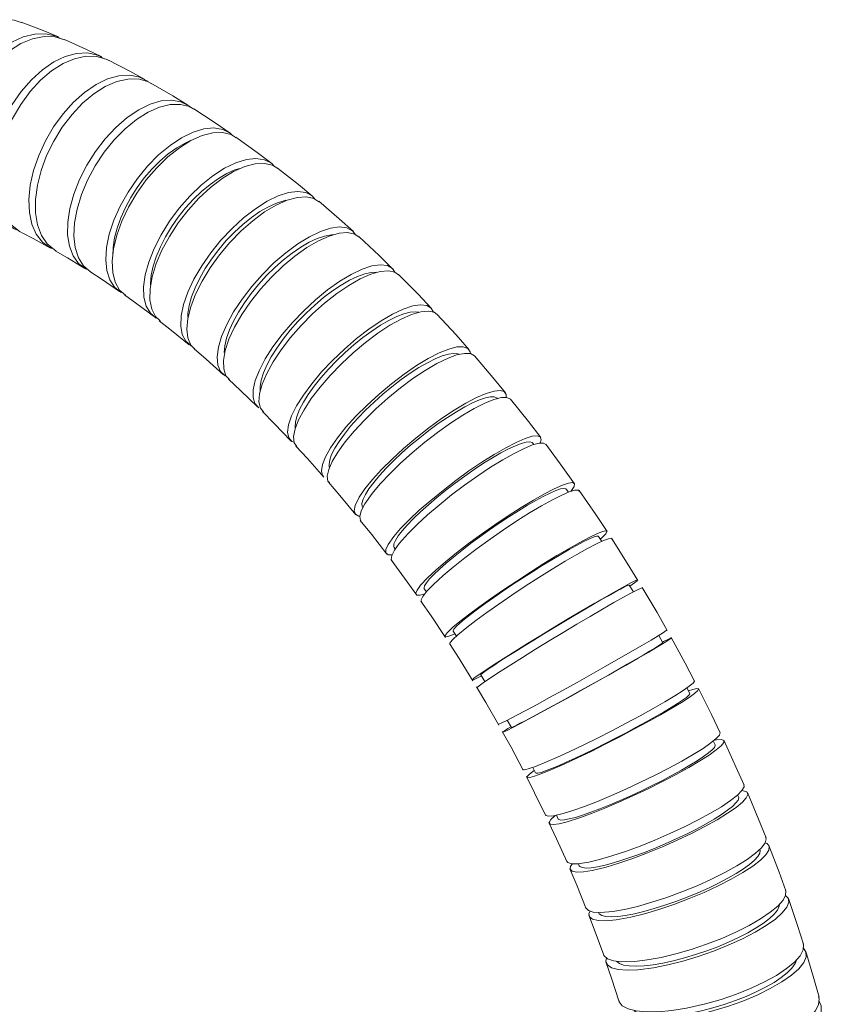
# Model space of a CAD drawing. Extents: x 13 to 426, y 6 to 274.
# Tile 38 of 40: x 299 to 335, y 195 to 238. Entities that reach past the tile are written whole.
import ezdxf

# ---------------------------------------------------------------- set-up
doc = ezdxf.new("R2010")
doc.units = 0
doc.header["$MEASUREMENT"] = 0

msp = doc.modelspace()

# ---------------------------------------------------------------- linework, layer by layer
at = {"color": 7, "linetype": 'Continuous', "lineweight": 15}
for p, q in [((299.402, 228.756), (299.476, 228.719)), ((321.915, 219.439), (321.867, 219.503)), ((323.441, 217.347), (323.344, 217.485)), ((324.9, 215.188), (324.759, 215.405)), ((315.784, 214.914), (315.832, 214.85)), ((326.288, 212.971), (326.108, 213.268)), ((317.106, 213.108), (317.203, 212.97)), ((318.375, 211.244), (318.517, 211.027)), ((327.581, 210.738), (327.403, 211.056)), ((319.588, 209.326), (319.767, 209.029)), ((328.769, 208.511), (328.643, 208.757)), ((320.752, 207.336), (320.93, 207.018)), ((329.879, 206.253), (329.798, 206.423)), ((321.87, 205.265), (321.997, 205.019)), ((330.906, 203.965), (330.868, 204.053)), ((322.91, 203.164), (322.991, 202.992)), ((323.873, 201.032), (323.911, 200.944))]:
    msp.add_line(p, q, dxfattribs=at)
at = {"color": 7, "linetype": 'Continuous', "lineweight": 15, "flags": 128}
for points in [[(299.409, 237.975), (299.089, 238.075), (298.597, 238.102), (298.087, 238.014), (297.574, 237.811), (297.071, 237.5), (296.595, 237.09), (296.156, 236.592), (295.77, 236.02), (295.446, 235.391), (295.193, 234.723), (295.019, 234.034), (294.929, 233.344), (294.924, 232.673), (295.007, 232.04), (295.173, 231.461), (295.418, 230.956), (295.736, 230.536), (296.22, 230.152)], [(301.041, 237.343), (300.367, 237.622), (299.4, 237.992)], [(297.887, 229.5), (297.516, 229.635), (297.14, 229.916), (296.827, 230.297), (296.586, 230.768), (296.424, 231.314), (296.345, 231.921), (296.352, 232.571), (296.444, 233.247), (296.619, 233.928), (296.872, 234.595), (297.196, 235.23), (297.581, 235.814), (298.016, 236.331), (298.49, 236.766), (298.988, 237.108), (299.497, 237.345), (300.002, 237.472), (300.489, 237.484), (300.944, 237.382), (301.163, 237.267)], [(301.323, 237.22), (300.886, 237.349), (300.406, 237.365), (299.904, 237.266), (299.395, 237.056), (298.892, 236.74), (298.411, 236.327), (297.965, 235.829), (297.567, 235.26), (297.227, 234.636), (296.956, 233.975), (296.761, 233.295), (296.648, 232.617), (296.619, 231.958), (296.677, 231.339), (296.819, 230.776), (297.041, 230.286), (297.336, 229.881), (297.796, 229.515)], [(302.945, 236.469), (302.274, 236.792), (301.31, 237.228)], [(299.282, 228.846), (299.092, 228.913), (298.736, 229.18), (298.446, 229.545), (298.23, 230), (298.094, 230.531), (298.042, 231.123), (298.075, 231.758), (298.192, 232.42), (298.39, 233.089), (298.665, 233.746), (299.006, 234.373), (299.406, 234.952), (299.852, 235.466), (300.332, 235.9), (300.832, 236.244), (301.339, 236.486), (301.837, 236.62), (302.312, 236.641), (302.753, 236.551), (303.066, 236.39)], [(303.221, 236.32), (303.137, 236.37), (302.708, 236.489), (302.24, 236.495), (301.746, 236.389), (301.24, 236.173), (300.737, 235.854), (300.25, 235.441), (299.794, 234.945), (299.382, 234.381), (299.025, 233.765), (298.734, 233.113), (298.516, 232.446), (298.378, 231.78), (298.324, 231.136), (298.355, 230.532), (298.471, 229.985), (298.668, 229.51), (298.94, 229.121), (299.374, 228.772)], [(304.838, 235.471), (304.172, 235.838), (303.213, 236.336)], [(300.815, 228.034), (300.669, 228.083), (300.335, 228.336), (300.068, 228.686), (299.878, 229.124), (299.769, 229.637), (299.744, 230.212), (299.804, 230.831), (299.948, 231.478), (300.171, 232.133), (300.467, 232.778), (300.827, 233.395), (301.242, 233.966), (301.7, 234.475), (302.187, 234.908), (302.689, 235.252), (303.194, 235.498), (303.685, 235.638), (304.15, 235.669), (304.574, 235.59), (304.947, 235.402), (304.96, 235.39)], [(305.11, 235.3), (304.955, 235.393), (304.542, 235.5), (304.086, 235.496), (303.6, 235.383), (303.098, 235.162), (302.593, 234.842), (302.101, 234.43), (301.635, 233.939), (301.208, 233.381), (300.833, 232.774), (300.521, 232.134), (300.279, 231.48), (300.115, 230.83), (300.034, 230.202), (300.038, 229.615), (300.126, 229.085), (300.297, 228.627), (300.545, 228.253), (300.933, 227.939)], [(306.717, 234.355), (306.056, 234.762), (305.104, 235.321)], [(302.347, 227.117), (302.236, 227.153), (301.925, 227.394), (301.684, 227.729), (301.522, 228.152), (301.443, 228.649), (301.449, 229.207), (301.539, 229.809), (301.712, 230.439), (301.962, 231.078), (302.283, 231.708), (302.664, 232.313), (303.096, 232.873), (303.566, 233.374), (304.061, 233.802), (304.567, 234.143), (305.068, 234.389), (305.552, 234.533), (306.005, 234.569), (306.413, 234.499), (306.764, 234.322), (306.824, 234.264)], [(306.986, 234.167), (306.789, 234.285), (306.394, 234.383), (305.951, 234.373), (305.474, 234.256), (304.976, 234.035), (304.47, 233.717), (303.971, 233.31), (303.493, 232.826), (303.051, 232.279), (302.655, 231.684), (302.319, 231.058), (302.05, 230.419), (301.857, 229.786), (301.746, 229.175), (301.719, 228.605), (301.777, 228.091), (301.919, 227.649), (302.14, 227.29), (302.454, 227.028)], [(308.576, 233.123), (307.922, 233.57), (306.98, 234.188)], [(303.793, 226.123), (303.506, 226.352), (303.293, 226.674), (303.162, 227.081), (303.114, 227.561), (303.152, 228.1), (303.274, 228.684), (303.478, 229.296), (303.757, 229.917), (304.103, 230.532), (304.507, 231.121), (304.957, 231.669), (305.44, 232.16), (305.943, 232.58), (306.451, 232.917), (306.95, 233.161), (307.425, 233.306), (307.864, 233.347), (308.254, 233.284), (308.583, 233.117), (308.678, 233.021)], [(308.843, 232.92), (308.623, 233.055), (308.247, 233.144), (307.819, 233.128), (307.352, 233.009), (306.857, 232.789), (306.35, 232.474), (305.844, 232.074), (305.355, 231.599), (304.896, 231.064), (304.479, 230.484), (304.118, 229.874), (303.822, 229.252), (303.599, 228.637), (303.456, 228.044), (303.397, 227.492), (303.423, 226.996), (303.535, 226.57), (303.727, 226.226), (303.983, 226.004)], [(306.837, 232.793), (306.601, 232.684), (306.233, 232.472), (305.864, 232.207), (305.499, 231.895), (305.146, 231.541), (304.811, 231.152), (304.502, 230.736), (304.222, 230.299), (303.978, 229.85), (303.774, 229.398), (303.614, 228.95), (303.5, 228.516), (303.436, 228.103), (303.421, 227.752)], [(310.41, 231.784), (309.765, 232.269), (308.836, 232.941)], [(305.335, 224.995), (305.075, 225.212), (304.891, 225.52), (304.79, 225.911), (304.775, 226.373), (304.847, 226.893), (305.002, 227.457), (305.237, 228.049), (305.545, 228.652), (305.918, 229.248), (306.344, 229.822), (306.812, 230.355), (307.308, 230.835), (307.818, 231.245), (308.329, 231.577), (308.824, 231.818), (309.291, 231.964), (309.715, 232.009), (310.086, 231.953), (310.392, 231.797), (310.51, 231.669)], [(310.674, 231.567), (310.447, 231.708), (310.092, 231.79), (309.679, 231.769), (309.222, 231.649), (308.732, 231.43), (308.224, 231.121), (307.713, 230.728), (307.212, 230.265), (306.736, 229.743), (306.298, 229.178), (305.911, 228.586), (305.586, 227.983), (305.332, 227.387), (305.156, 226.815), (305.064, 226.282), (305.057, 225.804), (305.137, 225.395), (305.3, 225.065), (305.511, 224.874)], [(309.006, 231.572), (308.793, 231.502), (308.437, 231.344), (308.069, 231.132), (307.697, 230.869), (307.326, 230.561), (306.965, 230.213), (306.619, 229.833), (306.296, 229.426), (306, 229), (305.739, 228.564), (305.516, 228.126), (305.336, 227.693), (305.202, 227.274), (305.116, 226.876), (305.081, 226.508), (305.08, 226.446)], [(312.218, 230.337), (311.583, 230.859), (310.666, 231.586)], [(306.862, 223.772), (306.629, 223.977), (306.476, 224.27), (306.408, 224.645), (306.428, 225.088), (306.534, 225.589), (306.723, 226.132), (306.991, 226.703), (307.33, 227.285), (307.729, 227.862), (308.178, 228.418), (308.664, 228.935), (309.173, 229.401), (309.69, 229.802), (310.202, 230.126), (310.693, 230.363), (311.149, 230.509), (311.558, 230.557), (311.908, 230.507), (312.189, 230.36), (312.316, 230.212)], [(312.478, 230.107), (312.26, 230.248), (311.927, 230.322), (311.531, 230.298), (311.086, 230.176), (310.602, 229.961), (310.094, 229.658), (309.577, 229.275), (309.064, 228.825), (308.571, 228.318), (308.112, 227.771), (307.699, 227.198), (307.345, 226.615), (307.059, 226.04), (306.849, 225.488), (306.722, 224.976), (306.68, 224.516), (306.727, 224.125), (306.858, 223.81), (307.036, 223.638)], [(311.029, 230.172), (310.943, 230.153), (310.611, 230.048), (310.258, 229.888), (309.89, 229.675), (309.515, 229.415), (309.139, 229.112), (308.769, 228.771), (308.412, 228.399), (308.076, 228.003), (307.765, 227.59), (307.486, 227.168), (307.244, 226.744), (307.044, 226.327), (306.89, 225.925), (306.783, 225.544), (306.727, 225.193), (306.718, 225.032)], [(313.991, 228.792), (313.369, 229.349), (312.47, 230.125)], [(308.365, 222.459), (308.161, 222.653), (308.04, 222.932), (308.008, 223.289), (308.063, 223.713), (308.206, 224.193), (308.43, 224.715), (308.732, 225.264), (309.101, 225.825), (309.528, 226.381), (310, 226.917), (310.503, 227.417), (311.024, 227.869), (311.548, 228.257), (312.06, 228.572), (312.545, 228.805), (312.989, 228.949), (313.381, 228.999), (313.708, 228.955), (313.962, 228.818), (314.084, 228.658)], [(299.476, 228.719), (299.929, 228.485), (300.688, 228.072)], [(314.247, 228.548), (314.05, 228.682), (313.74, 228.749), (313.363, 228.722), (312.931, 228.601), (312.455, 228.39), (311.948, 228.095), (311.426, 227.723), (310.903, 227.287), (310.394, 226.797), (309.913, 226.268), (309.474, 225.716), (309.089, 225.155), (308.77, 224.601), (308.525, 224.071), (308.362, 223.58), (308.285, 223.14), (308.296, 222.766), (308.394, 222.466), (308.546, 222.306)], [(313.107, 228.66), (313.026, 228.654), (312.73, 228.598), (312.404, 228.488), (312.053, 228.325), (311.685, 228.112), (311.307, 227.855), (310.926, 227.556), (310.547, 227.223), (310.18, 226.86), (309.83, 226.475), (309.504, 226.076), (309.209, 225.669), (308.948, 225.261), (308.729, 224.862), (308.554, 224.477), (308.426, 224.115), (308.349, 223.782), (308.324, 223.484)], [(315.731, 227.15), (315.122, 227.74), (314.239, 228.567)], [(300.901, 227.952), (301.434, 227.641), (302.203, 227.172)], [(309.844, 221.056), (309.671, 221.239), (309.585, 221.503), (309.59, 221.843), (309.683, 222.248), (309.863, 222.707), (310.124, 223.206), (310.46, 223.732), (310.861, 224.27), (311.315, 224.804), (311.809, 225.319), (312.329, 225.801), (312.862, 226.237), (313.39, 226.612), (313.901, 226.918), (314.378, 227.144), (314.809, 227.286), (315.181, 227.338), (315.484, 227.3), (315.708, 227.172), (315.813, 227.013)], [(315.98, 226.892), (315.813, 227.013), (315.529, 227.074), (315.173, 227.044), (314.756, 226.925), (314.289, 226.718), (313.786, 226.432), (313.26, 226.072), (312.727, 225.651), (312.203, 225.179), (311.7, 224.671), (311.235, 224.14), (310.82, 223.602), (310.468, 223.071), (310.187, 222.564), (309.986, 222.094), (309.871, 221.674), (309.845, 221.318), (309.908, 221.034), (310.04, 220.878)], [(302.417, 227.036), (302.955, 226.687), (303.728, 226.161)], [(314.996, 227.013), (314.778, 227.001), (314.49, 226.937), (314.169, 226.822), (313.821, 226.656), (313.454, 226.444), (313.073, 226.189), (312.685, 225.896), (312.299, 225.57), (311.921, 225.217), (311.558, 224.845), (311.217, 224.459), (310.905, 224.068), (310.627, 223.678), (310.388, 223.297), (310.192, 222.931), (310.045, 222.589), (309.947, 222.275), (309.902, 221.995), (309.904, 221.795)], [(317.427, 225.42), (316.833, 226.041), (315.972, 226.912)], [(303.943, 226.011), (304.482, 225.623), (305.254, 225.046)], [(311.391, 219.54), (311.292, 219.572), (311.154, 219.743), (311.104, 219.993), (311.147, 220.315), (311.279, 220.699), (311.498, 221.136), (311.797, 221.612), (312.167, 222.115), (312.599, 222.629), (313.08, 223.14), (313.596, 223.634), (314.133, 224.097), (314.675, 224.515), (315.207, 224.876), (315.714, 225.172), (316.181, 225.392), (316.596, 225.531), (316.946, 225.584), (317.222, 225.552), (317.415, 225.433), (317.506, 225.259)], [(317.668, 225.148), (317.538, 225.253), (317.282, 225.307), (316.949, 225.275), (316.55, 225.157), (316.094, 224.956), (315.596, 224.679), (315.069, 224.333), (314.528, 223.928), (313.988, 223.475), (313.466, 222.987), (312.975, 222.479), (312.53, 221.964), (312.143, 221.458), (311.825, 220.974), (311.586, 220.526), (311.432, 220.127), (311.367, 219.789), (311.393, 219.52), (311.505, 219.363)], [(305.469, 224.88), (306.008, 224.456), (306.779, 223.826)], [(316.863, 225.261), (316.732, 225.274), (316.492, 225.253), (316.212, 225.182), (315.896, 225.061), (315.552, 224.892), (315.184, 224.68), (314.8, 224.428), (314.407, 224.14), (314.013, 223.822), (313.625, 223.481), (313.249, 223.121), (312.894, 222.751), (312.565, 222.376), (312.269, 222.005), (312.011, 221.643), (311.796, 221.297), (311.628, 220.975), (311.511, 220.681), (311.446, 220.422), (311.434, 220.203), (311.437, 220.169)], [(319.078, 223.606), (318.5, 224.256), (317.662, 225.17)], [(306.993, 223.646), (307.528, 223.187), (308.291, 222.509)], [(312.682, 218.051), (312.641, 218.087), (312.589, 218.289), (312.631, 218.563), (312.764, 218.901), (312.986, 219.295), (313.289, 219.732), (313.666, 220.2), (314.105, 220.686), (314.594, 221.177), (315.12, 221.657), (315.666, 222.114), (316.219, 222.535), (316.761, 222.907), (317.278, 223.221), (317.755, 223.466), (318.179, 223.637), (318.536, 223.728), (318.819, 223.738), (319.017, 223.664), (319.126, 223.51), (319.132, 223.435)], [(319.315, 223.325), (319.307, 223.342), (319.13, 223.436), (318.868, 223.448), (318.527, 223.376), (318.119, 223.225), (317.654, 222.997), (317.146, 222.7), (316.608, 222.341), (316.057, 221.932), (315.507, 221.482), (314.975, 221.006), (314.476, 220.517), (314.023, 220.029), (313.63, 219.555), (313.307, 219.109), (313.065, 218.704), (312.909, 218.35), (312.845, 218.059), (312.873, 217.839), (312.942, 217.768)], [(318.637, 223.41), (318.578, 223.431), (318.395, 223.447), (318.165, 223.415), (317.893, 223.334), (317.583, 223.208), (317.241, 223.036), (316.873, 222.824), (316.487, 222.575), (316.089, 222.293), (315.687, 221.984), (315.288, 221.653), (314.9, 221.307), (314.53, 220.953), (314.186, 220.596), (313.872, 220.243), (313.596, 219.902), (313.362, 219.578), (313.174, 219.277), (313.037, 219.005), (312.953, 218.767), (312.923, 218.568), (312.936, 218.449)], [(320.678, 221.712), (320.119, 222.389), (319.306, 223.344)], [(308.503, 222.316), (309.032, 221.823), (309.788, 221.096)], [(314.251, 217.138), (314.498, 217.5), (314.827, 217.906), (315.227, 218.345), (315.689, 218.803), (316.198, 219.269), (316.741, 219.729), (317.301, 220.17), (317.864, 220.579), (318.412, 220.945), (318.931, 221.258), (319.405, 221.507), (319.823, 221.688), (320.17, 221.793), (320.438, 221.821), (320.618, 221.77), (320.707, 221.642), (320.703, 221.511)], [(320.331, 221.456), (320.301, 221.485), (320.182, 221.533), (320.012, 221.536), (319.792, 221.492), (319.527, 221.402), (319.222, 221.269), (318.882, 221.095), (318.515, 220.883), (318.126, 220.636), (317.723, 220.361), (317.313, 220.061), (316.905, 219.742), (316.505, 219.41), (316.121, 219.072), (315.761, 218.734), (315.43, 218.401), (315.136, 218.081), (314.884, 217.779), (314.677, 217.501), (314.521, 217.251), (314.418, 217.036), (314.37, 216.858), (314.378, 216.721), (314.412, 216.656)], [(320.906, 221.419), (320.896, 221.441), (320.738, 221.512), (320.492, 221.504), (320.164, 221.418), (319.764, 221.257), (319.303, 221.024), (318.794, 220.727), (318.251, 220.374), (317.691, 219.975), (317.129, 219.541), (316.58, 219.085), (316.061, 218.619), (315.586, 218.157), (315.169, 217.712), (314.821, 217.297), (314.499, 216.837)], [(322.224, 219.747), (321.685, 220.449), (320.899, 221.44)], [(309.997, 220.89), (310.518, 220.366), (311.258, 219.596)], [(315.768, 215.406), (316.067, 215.751), (316.444, 216.137), (316.888, 216.553), (317.388, 216.988), (317.928, 217.429), (318.494, 217.864), (319.069, 218.281), (319.637, 218.667), (320.182, 219.011), (320.689, 219.305), (321.143, 219.538), (321.531, 219.706), (321.842, 219.803), (322.068, 219.826), (322.201, 219.774), (322.239, 219.651), (322.193, 219.502)], [(311.463, 219.378), (311.974, 218.824), (312.699, 218.013)], [(321.867, 219.503), (321.84, 219.529), (321.735, 219.56), (321.576, 219.547), (321.366, 219.491), (321.108, 219.392), (320.808, 219.253), (320.471, 219.075), (320.103, 218.863), (319.712, 218.62), (319.304, 218.351), (318.887, 218.06), (318.469, 217.753), (318.057, 217.437), (317.66, 217.116), (317.285, 216.797), (316.938, 216.485), (316.627, 216.187), (316.356, 215.908), (316.131, 215.653), (315.957, 215.427), (315.836, 215.234), (315.771, 215.079), (315.762, 214.962), (315.784, 214.914)], [(322.444, 219.444), (322.348, 219.505), (322.146, 219.501), (321.855, 219.423), (321.486, 219.273), (321.048, 219.055), (320.554, 218.777), (320.017, 218.444), (319.453, 218.068), (318.878, 217.658), (318.308, 217.227), (317.76, 216.786), (317.249, 216.348), (316.789, 215.926), (316.393, 215.531), (316.008, 215.094)], [(323.709, 217.716), (323.191, 218.44), (322.437, 219.464)], [(312.899, 217.784), (313.397, 217.202), (314.103, 216.352)], [(317.26, 213.599), (317.61, 213.925), (318.034, 214.29), (318.52, 214.684), (319.054, 215.095), (319.622, 215.512), (320.207, 215.922), (320.792, 216.315), (321.362, 216.679), (321.899, 217.004), (322.388, 217.28), (322.816, 217.5), (323.171, 217.657), (323.441, 217.747), (323.621, 217.768), (323.704, 217.719), (323.689, 217.601), (323.575, 217.417), (323.545, 217.382)], [(314.278, 216.3), (314.226, 216.301), (314.079, 216.38), (314.027, 216.537), (314.068, 216.764), (314.251, 217.138)], [(323.344, 217.485), (323.321, 217.504), (323.229, 217.518), (323.081, 217.49), (322.88, 217.421), (322.63, 217.312), (322.334, 217.167), (322, 216.986), (321.632, 216.773), (321.238, 216.534), (320.825, 216.271), (320.401, 215.99), (319.974, 215.696), (319.552, 215.395), (319.142, 215.091), (318.752, 214.792), (318.389, 214.502), (318.061, 214.227), (317.773, 213.972), (317.531, 213.741), (317.339, 213.539), (317.201, 213.37), (317.119, 213.237), (317.095, 213.143), (317.106, 213.108)], [(323.913, 217.399), (323.879, 217.437), (323.724, 217.435), (323.476, 217.362), (323.142, 217.221), (322.731, 217.017), (322.256, 216.754), (321.73, 216.441), (321.168, 216.086), (320.585, 215.7), (319.998, 215.292), (319.425, 214.876), (318.88, 214.462), (318.38, 214.063), (317.939, 213.69), (317.49, 213.276)], [(325.132, 215.623), (324.637, 216.369), (323.914, 217.424)], [(314.499, 216.837), (314.34, 216.53), (314.274, 216.285), (314.303, 216.11), (314.331, 216.088)], [(314.297, 216.112), (314.781, 215.505), (315.464, 214.621)], [(315.691, 214.596), (315.522, 214.601), (315.424, 214.68), (315.423, 214.83), (315.518, 215.048), (315.768, 215.406)], [(318.357, 211.415), (318.66, 211.667), (319.045, 211.966), (319.503, 212.304), (320.018, 212.67), (320.578, 213.056), (321.166, 213.448), (321.765, 213.838), (322.359, 214.212), (322.93, 214.562), (323.462, 214.876), (323.941, 215.146), (324.352, 215.365), (324.684, 215.525), (324.928, 215.623), (325.076, 215.656), (325.125, 215.623), (325.072, 215.524), (324.921, 215.363), (324.835, 215.288)], [(324.759, 215.405), (324.742, 215.416), (324.662, 215.411), (324.525, 215.368), (324.333, 215.286), (324.089, 215.167), (323.798, 215.015), (323.466, 214.831), (323.098, 214.618), (322.702, 214.382), (322.285, 214.126), (321.854, 213.855), (321.418, 213.574), (320.984, 213.288), (320.562, 213.003), (320.158, 212.725), (319.781, 212.457), (319.437, 212.205), (319.132, 211.975), (318.873, 211.769), (318.664, 211.592), (318.509, 211.448), (318.411, 211.339), (318.372, 211.266), (318.375, 211.244)], [(316.008, 215.094), (315.795, 214.8), (315.675, 214.565), (315.652, 214.397), (315.688, 214.348)], [(325.326, 215.298), (325.316, 215.32), (325.193, 215.304), (324.974, 215.223), (324.663, 215.078), (324.272, 214.874), (323.809, 214.616), (323.29, 214.313), (322.727, 213.971), (322.138, 213.602), (321.538, 213.216), (320.946, 212.823), (320.377, 212.435), (319.849, 212.062), (319.375, 211.716), (318.97, 211.406), (318.577, 211.083)], [(326.489, 213.474), (326.018, 214.237), (325.327, 215.324)], [(315.652, 214.372), (316.119, 213.741), (316.776, 212.826)], [(317.135, 212.884), (316.93, 212.828), (316.786, 212.834), (316.74, 212.91), (316.793, 213.053), (316.943, 213.26), (317.26, 213.599)], [(317.49, 213.276), (317.224, 212.997), (317.049, 212.775), (316.972, 212.615), (316.988, 212.54)], [(326.108, 213.268), (326.097, 213.27), (326.03, 213.247), (325.903, 213.186), (325.719, 213.091), (325.481, 212.963), (325.195, 212.803), (324.865, 212.615), (324.497, 212.403), (324.099, 212.17), (323.677, 211.921), (323.24, 211.66), (322.795, 211.393), (322.352, 211.123), (321.918, 210.857), (321.501, 210.6), (321.109, 210.355), (320.75, 210.127), (320.429, 209.922), (320.154, 209.742), (319.929, 209.591), (319.758, 209.472), (319.645, 209.387), (319.592, 209.337), (319.588, 209.326)], [(319.762, 209.508), (320.128, 209.748), (320.57, 210.032), (321.077, 210.351), (321.634, 210.698), (322.226, 211.061), (322.835, 211.431), (323.445, 211.797), (324.037, 212.149), (324.596, 212.477), (325.106, 212.772), (325.551, 213.024), (325.919, 213.228), (326.2, 213.376), (326.387, 213.466), (326.472, 213.494), (326.455, 213.46), (326.335, 213.364), (326.136, 213.223)], [(326.683, 213.149), (326.625, 213.137), (326.465, 213.063), (326.208, 212.929), (325.861, 212.74), (325.434, 212.499), (324.94, 212.215), (324.393, 211.895), (323.807, 211.548), (323.2, 211.184), (322.589, 210.814), (321.991, 210.448), (321.424, 210.096), (320.902, 209.769), (320.442, 209.475), (319.973, 209.169)], [(327.772, 211.279), (327.328, 212.059), (326.674, 213.167)], [(316.957, 212.568), (317.406, 211.918), (318.036, 210.973)], [(318.452, 211.126), (318.347, 211.078), (318.139, 211.005), (318.028, 210.997), (318.017, 211.055), (318.107, 211.177), (318.357, 211.415)], [(318.577, 211.083), (318.365, 210.885), (318.248, 210.746), (318.234, 210.675)], [(321.139, 207.537), (321.563, 207.762), (322.057, 208.029), (322.608, 208.33), (323.2, 208.656), (323.817, 208.998), (324.441, 209.347), (325.054, 209.693), (325.638, 210.025), (326.178, 210.335), (326.658, 210.613), (327.064, 210.852), (327.384, 211.045), (327.61, 211.186), (327.736, 211.271), (327.752, 211.292)], [(318.209, 210.708), (318.637, 210.039), (319.239, 209.067)], [(327.581, 210.738), (327.575, 210.729), (327.519, 210.687), (327.402, 210.61), (327.226, 210.501), (326.994, 210.362), (326.712, 210.195), (326.384, 210.004), (326.016, 209.792), (325.616, 209.562), (325.19, 209.32), (324.747, 209.07), (324.294, 208.816), (323.841, 208.563), (323.396, 208.317), (322.966, 208.08), (322.561, 207.859), (322.187, 207.656), (321.852, 207.476), (321.561, 207.323), (321.321, 207.198), (321.135, 207.105), (321.008, 207.044), (320.941, 207.018), (320.93, 207.018)], [(327.563, 210.769), (327.619, 210.797), (327.83, 210.901), (327.941, 210.947), (327.947, 210.935), (327.848, 210.864), (327.647, 210.737), (327.35, 210.557), (326.964, 210.329), (326.503, 210.06), (325.977, 209.758), (325.402, 209.431), (324.795, 209.087), (324.172, 208.738), (323.552, 208.393), (322.952, 208.062), (322.389, 207.754), (321.878, 207.478), (321.338, 207.189)], [(328.98, 209.045), (328.562, 209.839), (327.947, 210.967)], [(319.615, 209.281), (319.413, 209.177), (319.265, 209.111), (319.217, 209.106), (319.274, 209.163), (319.431, 209.281), (319.762, 209.508)], [(319.973, 209.169), (319.695, 208.979), (319.511, 208.846), (319.429, 208.773), (319.437, 208.768)], [(322.48, 205.504), (322.958, 205.713), (323.499, 205.963), (324.088, 206.245), (324.709, 206.552), (325.344, 206.875), (325.975, 207.205), (326.583, 207.532), (327.153, 207.848), (327.667, 208.144), (328.111, 208.41), (328.472, 208.639), (328.741, 208.826), (328.909, 208.963), (328.972, 209.049), (328.959, 209.058)], [(319.404, 208.796), (319.81, 208.111), (320.378, 207.12)], [(328.769, 208.511), (328.77, 208.493), (328.724, 208.43), (328.615, 208.337), (328.447, 208.214), (328.221, 208.064), (327.943, 207.89), (327.617, 207.695), (327.249, 207.483), (326.847, 207.257), (326.417, 207.022), (325.968, 206.783), (325.508, 206.543), (325.046, 206.307), (324.59, 206.08), (324.149, 205.865), (323.731, 205.668), (323.343, 205.49), (322.994, 205.337), (322.689, 205.21), (322.434, 205.112), (322.235, 205.045), (322.094, 205.009), (322.014, 205.007), (321.997, 205.019)], [(328.713, 208.62), (328.905, 208.685), (329.082, 208.724), (329.153, 208.708), (329.118, 208.636), (328.977, 208.511), (328.733, 208.337), (328.395, 208.117), (327.971, 207.86), (327.473, 207.571), (326.917, 207.26), (326.316, 206.935), (325.689, 206.604), (325.054, 206.279), (324.428, 205.967), (323.829, 205.677), (323.274, 205.419), (322.667, 205.151)], [(330.107, 206.778), (329.718, 207.582), (329.143, 208.728)], [(320.371, 207.163), (320.382, 207.16), (320.505, 207.213), (320.728, 207.324), (321.139, 207.537)], [(321.338, 207.189), (320.997, 207.012), (320.748, 206.887), (320.599, 206.819), (320.553, 206.809), (320.613, 206.858), (320.776, 206.965), (320.913, 207.049)], [(320.533, 206.843), (320.916, 206.145), (321.449, 205.139)], [(323.203, 203.232), (323.635, 203.367), (324.142, 203.547), (324.71, 203.768), (325.321, 204.023), (325.959, 204.306), (326.606, 204.607), (327.243, 204.92), (327.853, 205.234), (328.417, 205.541), (328.92, 205.832), (329.348, 206.099), (329.688, 206.334), (329.931, 206.531), (330.071, 206.684), (330.101, 206.788), (330.093, 206.794)], [(329.832, 206.451), (329.945, 206.475), (330.156, 206.488), (330.262, 206.448), (330.259, 206.356), (330.147, 206.215), (329.93, 206.029), (329.614, 205.803), (329.207, 205.544), (328.722, 205.258), (328.172, 204.954), (327.573, 204.641), (326.941, 204.327), (326.295, 204.022), (325.653, 203.734), (325.032, 203.471), (324.453, 203.241), (323.928, 203.049), (323.376, 202.874)], [(331.154, 204.48), (330.794, 205.294), (330.26, 206.456)], [(329.879, 206.253), (329.883, 206.225), (329.847, 206.142), (329.747, 206.032), (329.586, 205.895), (329.366, 205.734), (329.091, 205.553), (328.767, 205.354), (328.399, 205.142), (327.995, 204.92), (327.561, 204.693), (327.107, 204.464), (326.64, 204.238), (326.17, 204.019), (325.704, 203.812), (325.252, 203.62), (324.822, 203.446), (324.422, 203.294), (324.059, 203.167), (323.741, 203.067), (323.473, 202.996), (323.26, 202.956), (323.106, 202.946), (323.014, 202.968), (322.991, 202.992)], [(321.435, 205.178), (321.433, 205.172), (321.517, 205.162), (321.706, 205.208), (321.994, 205.307), (322.48, 205.504)], [(322.667, 205.151), (322.266, 204.987), (321.953, 204.873), (321.739, 204.814), (321.627, 204.809), (321.622, 204.861), (321.724, 204.966), (321.93, 205.122), (321.94, 205.129)], [(321.594, 204.857), (321.952, 204.149), (322.448, 203.13)], [(324.327, 201.1), (324.803, 201.213), (325.348, 201.371), (325.947, 201.57), (326.583, 201.805), (327.238, 202.068), (327.894, 202.352), (328.531, 202.65), (329.132, 202.953), (329.679, 203.251), (330.158, 203.537), (330.554, 203.803), (330.857, 204.041), (331.057, 204.244), (331.149, 204.407), (331.135, 204.495)], [(331.054, 204.242), (331.108, 204.24), (331.265, 204.184), (331.311, 204.079), (331.247, 203.927), (331.074, 203.734), (330.797, 203.504), (330.424, 203.245), (329.965, 202.963), (329.433, 202.667), (328.845, 202.364), (328.215, 202.065), (327.562, 201.776), (326.905, 201.507), (326.262, 201.264), (325.652, 201.056), (325.092, 200.887), (324.486, 200.739)], [(332.114, 202.163), (331.785, 202.983), (331.294, 204.155)], [(330.906, 203.965), (330.914, 203.93), (330.887, 203.828), (330.795, 203.7), (330.64, 203.549), (330.425, 203.377), (330.154, 203.188), (329.831, 202.986), (329.463, 202.774), (329.057, 202.555), (328.621, 202.335), (328.161, 202.118), (327.688, 201.906), (327.21, 201.705), (326.735, 201.517), (326.272, 201.347), (325.831, 201.198), (325.42, 201.072), (325.045, 200.972), (324.714, 200.9), (324.434, 200.856), (324.209, 200.842), (324.043, 200.859), (323.94, 200.905), (323.911, 200.944)], [(322.442, 203.172), (322.444, 203.149), (322.563, 203.115), (322.786, 203.135), (323.203, 203.232)], [(322.583, 202.845), (322.915, 202.129), (323.374, 201.098)], [(323.376, 202.874), (323.03, 202.789), (322.78, 202.756), (322.635, 202.776), (322.596, 202.848), (322.668, 202.971), (322.845, 203.141), (322.86, 203.152)], [(325.381, 198.932), (325.895, 199.022), (326.474, 199.158), (327.1, 199.336), (327.757, 199.55), (328.424, 199.796), (329.084, 200.065), (329.718, 200.351), (330.308, 200.644), (330.836, 200.938), (331.288, 201.223), (331.651, 201.491), (331.915, 201.736), (332.072, 201.948), (332.119, 202.124), (332.093, 202.177)], [(331.847, 201.66), (331.857, 201.62), (331.838, 201.498), (331.753, 201.352), (331.604, 201.187), (331.394, 201.004), (331.125, 200.808), (330.804, 200.602), (330.437, 200.39), (330.029, 200.175), (329.589, 199.963), (329.125, 199.756), (328.646, 199.559), (328.16, 199.375), (327.677, 199.208), (327.206, 199.06), (326.755, 198.935), (326.332, 198.836), (325.946, 198.763), (325.604, 198.718), (325.312, 198.702), (325.076, 198.715), (324.9, 198.758), (324.787, 198.828), (324.75, 198.886)], [(332.073, 201.952), (332.16, 201.92), (332.255, 201.798), (332.238, 201.633), (332.108, 201.428), (331.871, 201.192), (331.531, 200.929), (331.101, 200.647), (330.59, 200.355), (330.015, 200.06), (329.391, 199.772), (328.736, 199.498), (328.068, 199.246), (327.407, 199.022), (326.772, 198.835), (326.179, 198.688), (325.526, 198.568)], [(332.983, 199.835), (332.686, 200.659), (332.242, 201.836)], [(323.371, 201.141), (323.408, 201.078), (323.578, 201.028), (323.851, 201.029), (324.327, 201.1)], [(323.498, 200.811), (323.802, 200.09), (324.22, 199.055)], [(324.486, 200.739), (324.093, 200.675), (323.794, 200.661), (323.598, 200.699), (323.509, 200.786), (323.532, 200.92), (323.612, 201.028)], [(326.352, 196.737), (326.901, 196.804), (327.509, 196.917), (328.158, 197.073), (328.83, 197.269), (329.506, 197.498), (330.168, 197.754), (330.795, 198.031), (331.371, 198.319), (331.878, 198.61), (332.303, 198.898), (332.633, 199.172), (332.861, 199.426), (332.976, 199.652), (332.98, 199.845), (332.974, 199.853)], [(332.972, 199.643), (333.09, 199.522), (333.116, 199.339), (333.028, 199.121), (332.829, 198.874), (332.524, 198.603), (332.122, 198.319), (331.634, 198.027), (331.074, 197.738), (330.458, 197.458), (329.804, 197.196), (329.13, 196.959), (328.455, 196.754), (327.798, 196.587), (327.178, 196.463), (326.483, 196.372)], [(333.761, 197.498), (333.497, 198.323), (333.098, 199.506)], [(324.206, 199.093), (324.313, 198.978), (324.53, 198.909), (324.85, 198.888), (325.381, 198.932)], [(325.526, 198.568), (325.09, 198.527), (324.744, 198.534), (324.5, 198.592), (324.364, 198.697), (324.339, 198.847), (324.389, 198.954)], [(332.711, 199.239), (332.697, 199.162), (332.618, 198.999), (332.475, 198.819), (332.268, 198.625), (332.002, 198.422), (331.683, 198.212), (331.315, 197.999), (330.906, 197.789), (330.464, 197.584), (329.996, 197.388), (329.511, 197.205), (329.019, 197.039), (328.528, 196.892), (328.048, 196.767), (327.588, 196.667), (327.156, 196.593), (326.76, 196.547), (326.408, 196.53), (326.106, 196.542), (325.859, 196.582), (325.673, 196.651), (325.564, 196.732)], [(324.333, 198.767), (324.608, 198.044), (324.984, 197.01)], [(329.462, 194.874), (330.147, 195.072), (330.82, 195.303), (331.461, 195.561), (332.052, 195.839), (332.577, 196.129), (333.02, 196.423), (333.368, 196.712), (333.614, 196.988), (333.747, 197.244), (333.767, 197.471), (333.746, 197.513)], [(333.754, 197.324), (333.866, 197.158), (333.876, 196.938), (333.77, 196.689), (333.552, 196.417), (333.228, 196.13), (332.808, 195.837), (332.302, 195.545), (331.726, 195.264), (331.095, 195), (330.429, 194.761), (329.575, 194.51)], [(324.983, 197.052), (324.996, 196.994), (325.149, 196.858), (325.411, 196.766), (325.774, 196.723), (326.352, 196.737)], [(326.483, 196.372), (326.009, 196.354), (325.622, 196.385), (325.334, 196.465), (325.152, 196.59), (325.083, 196.758), (325.112, 196.891)], [(333.455, 196.8), (333.389, 196.643), (333.25, 196.448), (333.047, 196.244), (332.784, 196.033), (332.465, 195.819), (332.097, 195.607), (331.687, 195.4), (331.242, 195.202), (330.771, 195.017), (330.281, 194.849), (329.783, 194.7), (329.286, 194.574), (328.799, 194.472), (328.33, 194.396), (327.889, 194.349), (327.485, 194.33), (327.123, 194.34), (326.812, 194.38), (326.557, 194.448), (326.362, 194.542), (326.32, 194.572)], [(334.443, 195.164), (334.213, 195.989), (333.863, 197.169)], [(325.085, 196.721), (325.33, 196), (325.664, 194.966)], [(329.998, 192.505), (330.691, 192.669), (331.374, 192.872), (332.028, 193.11), (332.634, 193.375), (333.175, 193.66), (333.636, 193.957), (334.002, 194.258), (334.266, 194.553), (334.417, 194.835), (334.454, 195.096), (334.425, 195.179)], [(325.66, 195.006), (325.664, 194.972), (325.803, 194.793), (326.053, 194.656), (326.406, 194.564), (326.854, 194.521), (327.381, 194.526), (327.975, 194.581), (328.618, 194.684), (329.462, 194.874)], [(334.441, 195.001), (334.542, 194.793), (334.535, 194.539), (334.411, 194.262), (334.176, 193.969), (333.833, 193.669), (333.395, 193.37), (332.872, 193.081), (332.281, 192.81), (331.637, 192.565), (330.96, 192.353), (330.095, 192.142)]]:
    msp.add_lwpolyline(points, dxfattribs=at)

doc.saveas('drawing.dxf')
